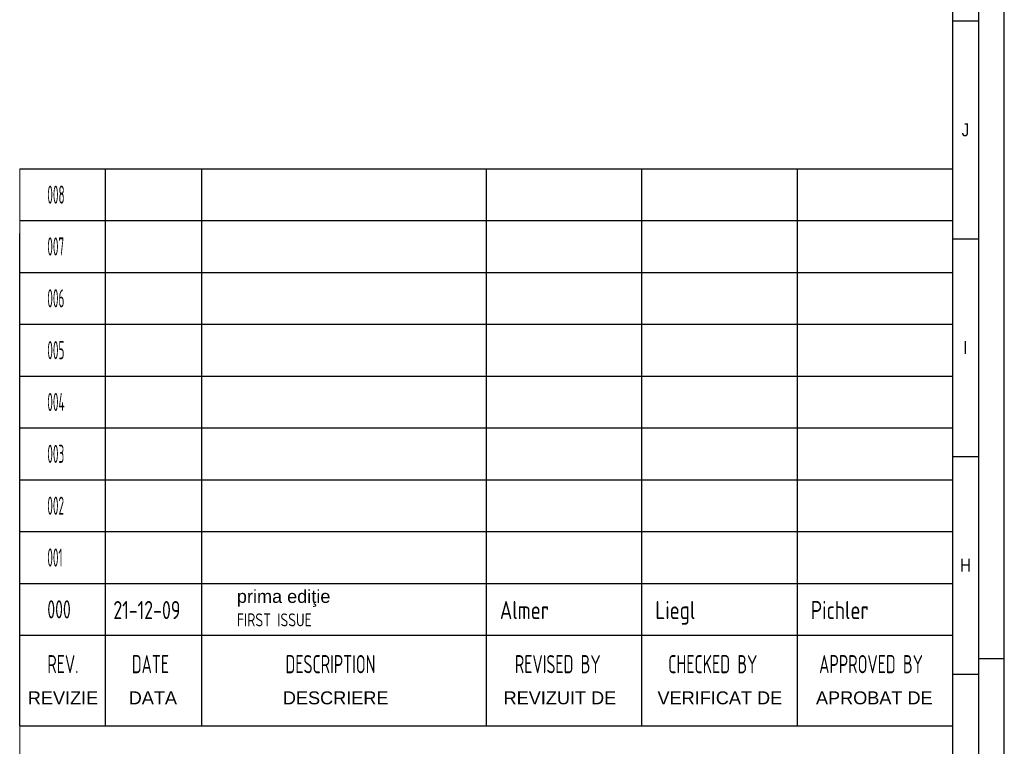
# Model space of a CAD drawing. Extents: x 0 to 1427, y 0 to 841.
# Tile 4 of 5: x 1237 to 1427, y 280 to 420. Entities that reach past the tile are written whole.
import ezdxf
from ezdxf.enums import TextEntityAlignment as Align

# ---------------------------------------------------------------- set-up
doc = ezdxf.new("R2010")
doc.units = 0
doc.header["$LTSCALE"] = 12
doc.header["$MEASUREMENT"] = 0
doc.linetypes.add('SOLID_THICK', pattern=[0])
doc.linetypes.add('SOLID_THIN', pattern=[0])
doc.layers.get('0').update_dxf_attribs({"linetype": 'CONTINUOUS'})
doc.layers.get('Defpoints').update_dxf_attribs({"linetype": 'CONTINUOUS'})
for name, color, linetype in [('AE-Schriftkopf', 7, 'CONTINUOUS'), ('TB_AE&E_NUMBER', 4, 'CONTINUOUS'), ('TB_TB3', 7, 'CONTINUOUS'), ('TB_Text1', 4, 'CONTINUOUS'), ('TB_Text2', 3, 'CONTINUOUS'), ('TB_Text4', 7, 'CONTINUOUS'), ('TEXT', 7, 'CONTINUOUS')]:
    doc.layers.add(name, color=color, linetype=linetype)
doc.layers.add('AM_0', color=7, linetype='CONTINUOUS', lineweight=50)
doc.layers.add('STEEL_STRUCTURE', color=8, linetype='CONTINUOUS', lineweight=13)
doc.styles.add('Arial', font='arial.ttf')
doc.styles.add('PLAIN_SMALL', font='arial.ttf', dxfattribs={"width": 0.75})
doc.styles.add('REV', font='isocp.shx', dxfattribs={"width": 0.7})
doc.styles.add('REV_RUM', font='arial.ttf')
doc.styles.add('Schriftkopf', font='isocp.shx')
doc.styles.add('Schriftkopf_allg', font='isocp.shx', dxfattribs={"width": 0.7})
doc.styles.add('Schriftkopf_RUM', font='arial.ttf')
doc.styles.get("Standard").update_dxf_attribs({"font": 'medtext', "width": 0.75})

# ---------------------------------------------------------------- blocks, each defined once
blk = doc.blocks.new('SCHRIFTKOPF_AEE_SUB')
at = {"layer": 'Defpoints', "color": 7}
blk.add_line((3611.27, 1057.5), (3611.27, 1062.5), dxfattribs=at)
at = {"layer": 'STEEL_STRUCTURE', "ltscale": 2}
blk.add_lwpolyline([(3611.27, 1165), (3791.27, 1165), (3791.27, 783.5), (3611.27, 783.5)], close=True, dxfattribs=at)
at = {"layer": 'TB_TB3', "lineweight": 25}
blk.add_line((3611.27, 1165), (3791.27, 1165), dxfattribs=at)
at = {"layer": 'TB_TB3', "color": 7, "lineweight": 25}
for p, q in [((3611.27, 1165), (3791.27, 1165)), ((3611.27, 1165), (3791.27, 1165)), ((3627.83, 1057.5), (3627.83, 1165)), ((3646.39, 1057.5), (3646.39, 1165)), ((3701.27, 1165), (3701.27, 1057.5)), ((3731.27, 1165), (3731.27, 1057.5)), ((3761.27, 1165), (3761.27, 1057.5)), ((3611.27, 1155), (3791.27, 1155)), ((3611.27, 1057.5), (3611.27, 1152.5)), ((3791.27, 1152.5), (3791.27, 1057.5)), ((3611.27, 1145), (3791.27, 1145)), ((3611.27, 1135), (3791.27, 1135)), ((3611.27, 1125), (3791.27, 1125)), ((3611.27, 1115), (3791.27, 1115)), ((3611.27, 1105), (3791.27, 1105)), ((3611.27, 1095), (3791.27, 1095)), ((3611.27, 1085), (3791.27, 1085)), ((3611.27, 1075), (3791.27, 1075)), ((3611.27, 1057.5), (3791.27, 1057.5))]:
    blk.add_line(p, q, dxfattribs=at)
at = {"layer": 'AE-Schriftkopf', "color": 7, "width": 0.7}
blk.add_attdef('2009', text='', height=3.5, dxfattribs=at).set_placement((3663.18, 917.53), align=Align.MIDDLE)
at = {"layer": 'AE-Schriftkopf', "color": 7, "lineweight": 35, "style": 'Schriftkopf', "width": 0.7}
for tag, p in [('FORMAT', (3615.17, 843.5)), ('MASSTAB', (3643.17, 843.5)), ('MASSTAB_2', (3683.17, 789.06))]:
    blk.add_attdef(tag, p, '', height=3.5, dxfattribs=at)
at = {"layer": 'TB_AE&E_NUMBER', "color": 7, "lineweight": 70, "style": 'Schriftkopf', "width": 0.96}
for tag, p in [('ZEICHNUNGSNR', (3679.57, 842.42)), ('REV', (3762.38, 842.42))]:
    blk.add_attdef(tag, p, '', height=4.88, dxfattribs=at)
at = {"layer": 'TB_Text1', "color": 7, "lineweight": 70, "style": 'Schriftkopf_allg'}
blk.add_attdef('DRAWING_NO_CLIENT', text='', height=5, dxfattribs=at).set_placement((3701.27, 1009.14), align=Align.CENTER)
at = {"layer": 'TB_Text1', "color": 7, "lineweight": 50, "style": 'Schriftkopf', "width": 0.85}
for tag, p in [('TKF_DRAWING', (3738.79, 909.37)), ('DRAWING_NO/PARTSLIST', (3738.79, 887.46))]:
    blk.add_attdef(tag, p, '', height=3.5, dxfattribs=at)
at = {"layer": 'TB_Text1', "color": 7, "lineweight": 35, "style": 'Schriftkopf_allg'}
blk.add_attdef('DRAWING_NO_CLIENT_2', text='', height=3, dxfattribs=at).set_placement((3750.16, 784.46), align=Align.CENTER)
at = {"layer": 'TB_Text2', "color": 7, "lineweight": 50}
for tag, p, height, style in [('DESCRIPTION_REV8_RUM', (3653.17, 1161.25), 2.5, 'REV_RUM'), ('DESCRIPTION_REV7_RUM', (3653.17, 1151.25), 2.5, 'REV_RUM'), ('DESCRIPTION_REV6_RUM', (3653.17, 1141.25), 2.5, 'REV_RUM'), ('DESCRIPTION_REV5_RUM', (3653.17, 1131.25), 2.5, 'REV_RUM'), ('DESCRIPTION_REV4_RUM', (3653.17, 1121.25), 2.5, 'REV_RUM'), ('DESCRIPTION_REV3_RUM', (3653.17, 1111.25), 2.5, 'REV_RUM'), ('DESCRIPTION_REV2_RUM', (3653.17, 1101.25), 2.5, 'REV_RUM'), ('DESCRIPTION_REV1_RUM', (3653.17, 1091.25), 2.5, 'REV_RUM'), ('DESCRIPTION_REV0_RUM', (3653.17, 1081.25), 2.5, 'REV_RUM'), ('BENENNUNG-KKS_RUM', (3701.27, 991.48), 3.5, 'Schriftkopf_RUM'), ('BENENNUNG1_RUM', (3701.27, 985.98), 3.5, 'Schriftkopf_RUM'), ('BENENNUNG2_RUM', (3701.27, 980.48), 3.5, 'Schriftkopf_RUM'), ('BENENNUNG3_RUM', (3701.27, 974.98), 3.5, 'Schriftkopf_RUM'), ('BENENNUNG4_RUM', (3701.27, 969.48), 3.5, 'Schriftkopf_RUM'), ('BENENNUNG-KKS_RUM', (3697.56, 881.74), 3.5, 'Schriftkopf_RUM'), ('BENENNUNG1_RUM', (3697.56, 870.74), 3.5, 'Schriftkopf_RUM'), ('BENENNUNG2_RUM', (3697.56, 859.74), 3.5, 'Schriftkopf_RUM'), ('BENENNUNG5_RUM', (3721.97, 795.33), 3, 'Schriftkopf_RUM'), ('BENENNUNG6_RUM', (3721.97, 790.52), 3, 'Schriftkopf_RUM')]:
    blk.add_attdef(tag, p, '', height=height, dxfattribs=dict(at, style=style))
at = {"layer": 'TB_Text2', "color": 7, "lineweight": 50, "style": 'Schriftkopf'}
for tag, p, height, width in [('REV_LINE_008', (3616.6, 1158.25), 3.5, 0.5), ('DATE_REV8', (3629.33, 1158.12), 3.5, 0.5), ('REV_BY_REV8', (3703.92, 1158.12), 3.5, 0.85), ('CHECK_BY_REV8', (3733.92, 1158.12), 3.5, 0.85), ('APP_BY_REV8', (3763.92, 1158.12), 3.5, 0.85), ('DESCRIPTION_REV8', (3653.17, 1156.72), 2.5, 0.85), ('REV_LINE_007', (3616.6, 1148.25), 3.5, 0.5), ('DATE_REV7', (3629.33, 1148.12), 3.5, 0.5), ('REV_BY_REV7', (3703.92, 1148.12), 3.5, 0.85), ('CHECK_BY_REV7', (3733.92, 1148.12), 3.5, 0.85), ('APP_BY_REV7', (3763.92, 1148.12), 3.5, 0.85), ('DESCRIPTION_REV7', (3653.17, 1146.72), 2.5, 0.85), ('REV_LINE_006', (3616.6, 1138.25), 3.5, 0.5), ('DATE_REV6', (3629.33, 1138.12), 3.5, 0.5), ('REV_BY_REV6', (3703.92, 1138.12), 3.5, 0.85), ('CHECK_BY_REV6', (3733.92, 1138.12), 3.5, 0.85), ('APP_BY_REV6', (3763.92, 1138.12), 3.5, 0.85), ('DESCRIPTION_REV6', (3653.17, 1136.72), 2.5, 0.85), ('REV_LINE_005', (3616.6, 1128.25), 3.5, 0.5), ('DATE_REV5', (3629.33, 1128.12), 3.5, 0.5), ('REV_BY_REV5', (3703.92, 1128.12), 3.5, 0.85), ('CHECK_BY_REV5', (3733.92, 1128.12), 3.5, 0.85), ('APP_BY_REV5', (3763.92, 1128.12), 3.5, 0.85), ('DESCRIPTION_REV5', (3653.17, 1126.72), 2.5, 0.85), ('REV_LINE_004', (3616.6, 1118.25), 3.5, 0.5), ('DATE_REV4', (3629.33, 1118.12), 3.5, 0.5), ('REV_BY_REV4', (3703.92, 1118.12), 3.5, 0.85), ('CHECK_BY_REV4', (3733.92, 1118.12), 3.5, 0.85), ('APP_BY_REV4', (3763.92, 1118.12), 3.5, 0.85), ('DESCRIPTION_REV4', (3653.17, 1116.72), 2.5, 0.85), ('REV_LINE_003', (3616.6, 1108.25), 3.5, 0.5), ('DATE_REV3', (3629.33, 1108.12), 3.5, 0.5), ('REV_BY_REV3', (3703.92, 1108.12), 3.5, 0.85), ('CHECK_BY_REV3', (3733.92, 1108.12), 3.5, 0.85), ('APP_BY_REV3', (3763.92, 1108.12), 3.5, 0.85), ('DESCRIPTION_REV3', (3653.17, 1106.72), 2.5, 0.85), ('REV_LINE_002', (3616.6, 1098.25), 3.5, 0.5), ('DATE_REV2', (3629.33, 1098.12), 3.5, 0.5), ('REV_BY_REV2', (3703.92, 1098.12), 3.5, 0.85), ('CHECK_BY_REV2', (3733.92, 1098.12), 3.5, 0.85), ('APP_BY_REV2', (3763.92, 1098.12), 3.5, 0.85), ('DESCRIPTION_REV2', (3653.17, 1096.72), 2.5, 0.85), ('REV_LINE_001', (3616.6, 1088.25), 3.5, 0.5), ('DATE_REV1', (3629.33, 1088.12), 3.5, 0.5), ('REV_BY_REV1', (3703.92, 1088.12), 3.5, 0.85), ('CHECK_BY_REV1', (3733.92, 1088.12), 3.5, 0.85), ('APP_BY_REV1', (3763.92, 1088.12), 3.5, 0.85), ('DESCRIPTION_REV1', (3653.17, 1086.72), 2.5, 0.85), ('DATE_REV0', (3629.33, 1078.12), 3.5, 0.5), ('REV_BY_REV0', (3703.92, 1078.12), 3.5, 0.85), ('CHECK_BY_REV0', (3733.92, 1078.12), 3.5, 0.85), ('APP_BY_REV0', (3763.92, 1078.12), 3.5, 0.85), ('DESCRIPTION_REV0', (3653.17, 1076.72), 2.5, 0.85), ('BENENNUNG-KKS', (3631.41, 991.48), 3.5, 0.85), ('BENENNUNG1', (3631.41, 985.98), 3.5, 0.85), ('BENENNUNG2', (3631.41, 980.48), 3.5, 0.85), ('BENENNUNG3', (3631.41, 974.98), 3.5, 0.85), ('BENENNUNG4', (3631.41, 969.48), 3.5, 0.85), ('SUB-SUPPLIER', (3738.98, 894.61), 3.5, 0.85), ('BENENNUNG-KKS', (3697.56, 876.24), 3.5, 0.85), ('BENENNUNG1', (3697.56, 865.24), 3.5, 0.85), ('BENENNUNG2', (3697.56, 854.24), 3.5, 0.85)]:
    blk.add_attdef(tag, p, '', height=height, dxfattribs=dict(at, width=width))
at = {"layer": 'TB_Text2', "color": 7, "lineweight": 50, "style": 'Schriftkopf_allg'}
blk.add_attdef('DRAWING_CLASS', text='', height=3.5, dxfattribs=at).set_placement((3701.27, 1000.56), align=Align.CENTER)
at = {"layer": 'TB_Text4', "color": 7, "lineweight": 35, "style": 'REV', "width": 0.7}
for s, p in [('000', (3616.6, 1078.25)), ('REV.', (3616.6, 1067.68)), ('DATE', (3632.9, 1067.68)), ('DESCRIPTION', (3662.56, 1067.68)), ('REVISED BY', (3706.82, 1067.68)), ('CHECKED BY', (3736.42, 1067.68)), ('APPROVED BY', (3765.54, 1067.68))]:
    blk.add_text(s, height=3.5, dxfattribs=at).set_placement(p)
at = {"layer": 'TB_Text4', "color": 7, "lineweight": 35, "style": 'Arial'}
for s, p in [('REVIZIE', (3612.84, 1061.68)), ('DATA', (3632.31, 1061.68)), ('DESCRIERE', (3662.06, 1061.68)), ('REVIZUIT DE', (3704.65, 1061.68)), ('VERIFICAT DE', (3734.35, 1061.68)), ('APROBAT DE', (3764.93, 1061.68))]:
    blk.add_text(s, height=2.5, dxfattribs=at).set_placement(p)

msp = doc.modelspace()

# ---------------------------------------------------------------- linework, layer by layer
at = {"color": 7, "linetype": 'SOLID_THIN'}
for p, q in [((1426.8, 0), (1426.8, 841)), ((1416.8, 831), (1416.8, 10)), ((1416.8, 420), (1421.8, 420)), ((1416.8, 378), (1421.8, 378)), ((1416.8, 336), (1421.8, 336)), ((1421.8, 297), (1426.8, 297)), ((1416.8, 294), (1421.8, 294))]:
    msp.add_line(p, q, dxfattribs=at)
at = {"color": 172, "linetype": 'SOLID_THICK'}
msp.add_line((1421.8, 836), (1421.8, 5), dxfattribs=at)

# ---------------------------------------------------------------- block references
at = {"layer": 'AM_0'}
ref = msp.add_blockref('SCHRIFTKOPF_AEE_SUB', (-2374.47, -773.5), dxfattribs=at)
ref.add_attrib('REV_LINE_007', '007', (1242.13, 374.75), dxfattribs={"layer": 'TB_Text2', "color": 7, "lineweight": 50, "height": 3.5, "style": 'Schriftkopf', "width": 0.5})
ref.add_attrib('REV_LINE_006', '006', (1242.13, 364.75), dxfattribs={"layer": 'TB_Text2', "color": 7, "lineweight": 50, "height": 3.5, "style": 'Schriftkopf', "width": 0.5})
ref.add_attrib('REV_LINE_005', '005', (1242.13, 354.75), dxfattribs={"layer": 'TB_Text2', "color": 7, "lineweight": 50, "height": 3.5, "style": 'Schriftkopf', "width": 0.5})
ref.add_attrib('REV_LINE_004', '004', (1242.13, 344.75), dxfattribs={"layer": 'TB_Text2', "color": 7, "lineweight": 50, "height": 3.5, "style": 'Schriftkopf', "width": 0.5})
ref.add_attrib('REV_LINE_003', '003', (1242.13, 334.75), dxfattribs={"layer": 'TB_Text2', "color": 7, "lineweight": 50, "height": 3.5, "style": 'Schriftkopf', "width": 0.5})
ref.add_attrib('REV_LINE_002', '002', (1242.13, 324.75), dxfattribs={"layer": 'TB_Text2', "color": 7, "lineweight": 50, "height": 3.5, "style": 'Schriftkopf', "width": 0.5})
ref.add_attrib('REV_LINE_001', '001', (1242.13, 314.75), dxfattribs={"layer": 'TB_Text2', "color": 7, "lineweight": 50, "height": 3.5, "style": 'Schriftkopf', "width": 0.5})
ref.add_attrib('DESCRIPTION_REV0_RUM', 'prima ediţie', (1278.71, 307.75), dxfattribs={"layer": 'TB_Text2', "color": 7, "lineweight": 50, "height": 2.5, "style": 'REV_RUM'})
ref.add_attrib('APP_BY_REV0', 'Pichler', (1389.45, 304.61), dxfattribs={"layer": 'TB_Text2', "color": 7, "lineweight": 50, "height": 3.5, "style": 'Schriftkopf', "width": 0.85})
ref.add_attrib('CHECK_BY_REV0', 'Liegl', (1359.45, 304.61), dxfattribs={"layer": 'TB_Text2', "color": 7, "lineweight": 50, "height": 3.5, "style": 'Schriftkopf', "width": 0.85})
ref.add_attrib('REV_BY_REV0', 'Almer', (1329.45, 304.61), dxfattribs={"layer": 'TB_Text2', "color": 7, "lineweight": 50, "height": 3.5, "style": 'Schriftkopf', "width": 0.85})
ref.add_attrib('DESCRIPTION_REV0', 'FIRST ISSUE', (1278.71, 303.22), dxfattribs={"layer": 'TB_Text2', "color": 7, "lineweight": 50, "height": 2.5, "style": 'Schriftkopf', "width": 0.85})
ref.add_attrib('DATE_REV0', '21-12-09', (1254.87, 304.61), dxfattribs={"layer": 'TB_Text2', "color": 7, "lineweight": 50, "height": 3.5, "style": 'Schriftkopf', "width": 0.8})
ref.add_attrib('REV_LINE_008', '008', (1242.13, 384.75), dxfattribs={"layer": 'TB_Text2', "color": 7, "lineweight": 50, "height": 3.5, "style": 'Schriftkopf', "width": 0.5})

# ---------------------------------------------------------------- texts
at = {"layer": 'TEXT', "color": 7, "style": 'PLAIN_SMALL', "width": 0.833333}
for s, p in [('J', (1419.3, 399)), ('I', (1419.3, 357)), ('H', (1419.3, 315))]:
    msp.add_text(s, height=2.5, dxfattribs=at).set_placement(p, align=Align.MIDDLE_CENTER)

doc.saveas('drawing.dxf')
